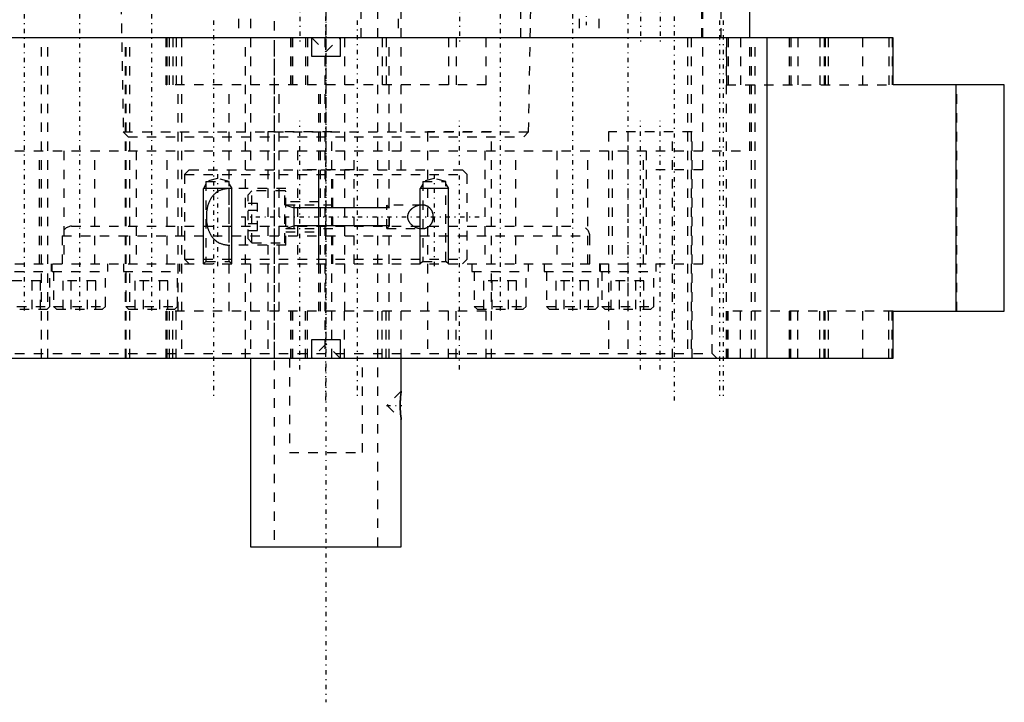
# Model space of a CAD drawing. Extents: x -100 to 100, y -58 to 429.
# Tile 2 of 12: x -32 to 72, y -58 to 14. Entities that reach past the tile are written whole.
import ezdxf

# ---------------------------------------------------------------- set-up
doc = ezdxf.new("R2010")
doc.units = 0
doc.linetypes.add('CENTER', pattern=[1.5, 0.45, -0.5, 0.05, -0.5])
doc.linetypes.add('DASHED', pattern=[2, 1, -1])
for name, color, linetype in [('AM_0', 7, 'CONTINUOUS'), ('AM_10', 7, 'CONTINUOUS'), ('AM_3', 7, 'DASHED'), ('AM_7', 7, 'CENTER')]:
    doc.layers.add(name, color=color, linetype=linetype)

msp = doc.modelspace()

# ---------------------------------------------------------------- linework, layer by layer
at = {"layer": 'AM_0', "color": 7, "linetype": 'CONTINUOUS'}
for p, q in [((45, 12), (45, 20.5)), ((60.19, 12), (-48.5, 12)), ((-1.5, 10), (-1.5, 12)), ((1.5, 12), (1.5, 10)), ((46.84, -22), (46.84, 12)), ((60.19, 7), (60.19, 12)), ((1.5, 10), (-1.5, 10)), ((72, 7), (60.19, 7)), ((66.88, -17), (66.88, 7)), ((72, -17), (72, 7)), ((60.19, -17), (72, -17)), ((60.19, -22), (60.19, -17)), ((-1.5, -20), (1.5, -20)), ((-1.5, -22), (-1.5, -20)), ((1.5, -20), (1.5, -22)), ((-48.5, -22), (60.19, -22)), ((-8, -22), (-8, -42)), ((8, -25.5), (8, -22)), ((7.98, -25.62), (7.96, -25.77)), ((8, -25.53), (7.99, -25.57)), ((7.96, -28.23), (7.97, -28.33)), ((7.99, -28.44), (8, -28.47)), ((8, -42), (8, -28.5)), ((-8, -42), (8, -42))]:
    msp.add_line(p, q, dxfattribs=at)
msp.add_polyline3d([(8, -28.5, 0), (8, -28.5, 0), (8, -28.5, 0), (8, -28.5, 0), (8, -28.49, 0), (8, -28.49, 0), (8, -28.49, 0), (8, -28.48, 0), (8, -28.47, 0), (7.99, -28.46, 0), (7.99, -28.45, 0), (7.99, -28.45, 0), (7.99, -28.44, 0), (7.99, -28.43, 0), (7.99, -28.41, 0), (7.98, -28.4, 0), (7.98, -28.38, 0), (7.98, -28.36, 0), (7.98, -28.35, 0), (7.98, -28.34, 0), (7.97, -28.32, 0), (7.97, -28.3, 0), (7.97, -28.28, 0), (7.97, -28.27, 0), (7.96, -28.25, 0), (7.96, -28.22, 0), (7.96, -28.21, 0), (7.96, -28.2, 0), (7.95, -28.17, 0), (7.95, -28.14, 0), (7.95, -28.11, 0), (7.94, -28.09, 0), (7.94, -28.06, 0), (7.94, -28.04, 0), (7.94, -28.03, 0), (7.93, -27.99, 0), (7.93, -27.96, 0), (7.93, -27.93, 0), (7.92, -27.9, 0), (7.92, -27.86, 0), (7.92, -27.84, 0), (7.92, -27.83, 0), (7.91, -27.79, 0), (7.91, -27.75, 0), (7.91, -27.71, 0), (7.9, -27.68, 0), (7.9, -27.64, 0), (7.9, -27.62, 0), (7.9, -27.6, 0), (7.9, -27.56, 0), (7.89, -27.52, 0), (7.89, -27.48, 0), (7.89, -27.43, 0), (7.89, -27.39, 0), (7.89, -27.37, 0), (7.89, -27.35, 0), (7.89, -27.31, 0), (7.88, -27.27, 0), (7.88, -27.23, 0), (7.88, -27.18, 0), (7.88, -27.14, 0), (7.88, -27.12, 0), (7.88, -27.1, 0), (7.88, -27.06, 0), (7.88, -27.02, 0), (7.88, -27, 0), (7.88, -26.98, 0), (7.88, -26.94, 0), (7.88, -26.9, 0), (7.88, -26.88, 0), (7.88, -26.86, 0), (7.88, -26.82, 0), (7.88, -26.77, 0), (7.88, -26.73, 0), (7.89, -26.69, 0), (7.89, -26.65, 0), (7.89, -26.63, 0), (7.89, -26.61, 0), (7.89, -26.57, 0), (7.89, -26.52, 0), (7.89, -26.48, 0), (7.9, -26.44, 0), (7.9, -26.4, 0), (7.9, -26.38, 0), (7.9, -26.36, 0), (7.9, -26.32, 0), (7.91, -26.29, 0), (7.91, -26.25, 0), (7.91, -26.21, 0), (7.92, -26.17, 0), (7.92, -26.16, 0), (7.92, -26.14, 0), (7.92, -26.1, 0), (7.93, -26.07, 0), (7.93, -26.04, 0), (7.93, -26.01, 0), (7.94, -25.97, 0), (7.94, -25.96, 0), (7.94, -25.94, 0), (7.94, -25.91, 0), (7.95, -25.89, 0), (7.95, -25.86, 0), (7.95, -25.83, 0), (7.96, -25.8, 0), (7.96, -25.79, 0), (7.96, -25.78, 0), (7.96, -25.75, 0), (7.97, -25.73, 0), (7.97, -25.72, 0), (7.97, -25.7, 0), (7.97, -25.68, 0), (7.98, -25.66, 0), (7.98, -25.65, 0), (7.98, -25.64, 0), (7.98, -25.62, 0), (7.98, -25.6, 0), (7.99, -25.59, 0), (7.99, -25.57, 0), (7.99, -25.56, 0), (7.99, -25.55, 0), (7.99, -25.55, 0), (7.99, -25.54, 0), (8, -25.53, 0), (8, -25.52, 0), (8, -25.51, 0), (8, -25.51, 0), (8, -25.51, 0), (8, -25.5, 0), (8, -25.5, 0), (8, -25.5, 0), (8, -25.5, 0)], dxfattribs=at)
at = {"layer": 'AM_10', "color": 7, "linetype": 'CONTINUOUS'}
for p, q in [((-12.73, -3.53), (-13, -4)), ((-10, -4), (-13, -4)), ((-13, -12), (-13, -4)), ((-10.27, -3.53), (-10, -4)), ((-10, -12), (-10, -4)), ((10.27, -3.53), (10, -4)), ((13, -4), (10, -4)), ((10, -12), (10, -4)), ((12.73, -3.53), (13, -4)), ((13, -12), (13, -4)), ((-4.25, -5.75), (-3.4, -6.03)), ((-3.4, -5.75), (-3.4, -8.25)), ((6.75, -6.03), (-3.4, -6.03)), ((-4.25, -8.25), (-3.4, -7.97)), ((6.75, -7.97), (-3.4, -7.97))]:
    msp.add_line(p, q, dxfattribs=at)
at = {"layer": 'AM_3', "color": 6, "linetype": 'DASHED'}
for p, q in [((-5.5, 287.75), (-5.5, -42)), ((5.5, -42), (5.5, 287.75)), ((-8, 278), (-8, -2)), ((8, -2), (8, 278)), ((40, 0), (40, 24.5)), ((-9.27, 20), (-9.27, 12)), ((3.73, 12), (3.73, 20)), ((7.67, 20), (7.67, 12)), ((20.67, 12), (20.67, 20)), ((26.88, 20), (26.88, 12)), ((28.96, 20), (28.96, 12)), ((39.88, 12), (39.88, 20)), ((41.96, 12), (41.96, 20)), ((-21.74, 15.5), (-21.51, 2)), ((21.51, 2), (21.74, 15.5)), ((-30.19, -22), (-30.19, 12)), ((-29.53, -22), (-29.53, 12)), ((-21.26, -22), (-21.26, 12)), ((-21.2, -22), (-21.2, 12)), ((-20.81, -22), (-20.81, 12)), ((-16.97, 7), (-16.97, 12)), ((-16.94, 12), (-16.94, 7)), ((-16.88, 12), (-16.88, 7)), ((-16.61, 7), (-16.61, 12)), ((-16.25, 12), (-16.25, 7)), ((-15.89, 12), (-15.89, 7)), ((-15.32, 12), (-15.32, -22)), ((-8.52, -22), (-8.52, 12)), ((-5.44, -22), (-5.44, 12)), ((-3.76, 12), (-3.76, 7)), ((-3.71, 12), (-3.71, 7)), ((-3.69, 7), (-3.69, 12)), ((-3.56, 12), (-3.56, 7)), ((-2.17, 12), (-2.17, 7)), ((-1.97, 12), (-1.97, 7)), ((-1.5, 12), (0, 10.5)), ((-0.1, 12), (-0.1, -22)), ((0, 10.5), (1.5, 12)), ((1.97, 12), (1.97, 7)), ((5.98, 12), (5.98, 7)), ((6.39, 12), (6.39, 7)), ((6.7, -22), (6.7, 12)), ((13.01, 12), (13.01, 7)), ((13.81, 12), (13.81, 7)), ((17, 7), (17, 12)), ((38.36, 12), (38.36, -22)), ((38.76, 12), (38.76, -22)), ((42.51, 12), (42.51, 7)), ((42.52, -22), (42.52, 12)), ((42.68, 12), (42.68, 7)), ((44, 12), (44, 7)), ((45, 0), (45, 12)), ((45.16, -22), (45.16, 12)), ((45.56, -22), (45.56, 12)), ((49.18, 12), (49.18, 7)), ((49.33, 12), (49.33, 7)), ((50.1, 12), (50.1, 7)), ((52.43, 12), (52.43, 7)), ((52.88, 12), (52.88, 7)), ((52.98, 12), (52.98, 7)), ((53.3, 12), (53.3, 7)), ((57, 7), (57, 12)), ((59.74, 12), (59.74, 7)), ((60.11, 12), (60.11, 7)), ((-16.88, 7), (-16.97, 7)), ((17, 7), (-16.61, 7)), ((-15.68, -17), (-15.68, 7)), ((-10.28, -17), (-10.28, 7)), ((-4.95, -17), (-4.95, 7)), ((-0.75, -17), (-0.75, 7)), ((-0.56, -17), (-0.56, 7)), ((2, -17), (2, 7)), ((42.51, 7), (60.19, 7)), ((66.95, -17), (66.95, 7)), ((-21.51, 2), (-21, 1.5)), ((-21.51, 2), (21.51, 2)), ((-21, 1.5), (21, 1.5)), ((-6.17, 2), (-6.17, -22)), ((0.63, 2), (-6.17, 2)), ((0.63, -22), (0.63, 2)), ((10.77, 2), (10.77, -22)), ((17.57, 2), (10.77, 2)), ((17.57, -22), (17.57, 2)), ((21, 1.5), (21.51, 2)), ((29.98, 2), (29.98, -22)), ((38.86, 2), (29.98, 2)), ((32.06, 2), (32.06, -22)), ((36.78, -22), (36.78, 2)), ((38.86, -22), (38.86, 2)), ((-45, 0), (45, 0)), ((-45, 0), (45, 0)), ((-30.39, -12), (-30.39, 0)), ((-27.81, 0), (-27.81, -12)), ((-24.51, -12), (-24.51, 0)), ((-20.15, 0), (-20.15, -12)), ((-16.85, -12), (-16.85, 0)), ((-3, 0), (-3, -12)), ((3, -12), (3, 0)), ((16.85, 0), (16.85, -12)), ((20.15, -12), (20.15, 0)), ((24.51, 0), (24.51, -12)), ((27.81, -12), (27.81, 0)), ((30.39, 0), (30.39, -12)), ((33.69, -12), (33.69, 0)), ((34, 0), (34, -12)), ((40, -12), (40, 0)), ((-14.5, -2), (-15, -2.5)), ((-14.5, -2), (14.5, -2)), ((3, -2), (-3, -2)), ((-0.75, -12), (-0.75, -2)), ((0.75, -12), (0.75, -2)), ((15, -2.5), (14.5, -2)), ((40, -2), (34, -2)), ((-15, -2.5), (-15, -11.5)), ((-15, -2.5), (15, -2.5)), ((-11.5, -2.92), (-12.73, -3.25)), ((-10.27, -3.25), (-11.5, -2.92)), ((11.5, -2.92), (10.27, -3.25)), ((12.73, -3.25), (11.5, -2.92)), ((15, -11.5), (15, -2.5)), ((-12.73, -3.25), (-12.73, -11.73)), ((-12.73, -3.25), (-10.27, -3.25)), ((-10.27, -11.73), (-10.27, -3.25)), ((-4.25, -4), (-10.2, -4)), ((-4.25, -10), (-4.25, -4)), ((10.27, -3.25), (10.27, -11.73)), ((10.27, -3.25), (12.73, -3.25)), ((12.73, -11.73), (12.73, -3.25)), ((-7.85, -4.25), (-8.25, -4.65)), ((-8.25, -9.35), (-8.25, -4.65)), ((-4.35, -4.25), (-7.85, -4.25)), ((-7.85, -9.75), (-7.85, -4.25)), ((-4.35, -9.75), (-4.35, -4.25)), ((-8.25, -5.56), (-7.25, -5.56)), ((-7.25, -8.44), (-7.25, -5.56)), ((-0.75, -5.4), (-4.25, -5.4)), ((0.75, -5.75), (-4.25, -5.75)), ((10.2, -5.75), (6.47, -5.75)), ((6.75, -6.03), (6.47, -5.75)), ((6.47, -8.25), (6.47, -5.75)), ((6.75, -7.97), (6.75, -6.03)), ((-8.25, -6.28), (-7.25, -6.28)), ((-27, -8), (27, -8)), ((-8.25, -7.72), (-7.25, -7.72)), ((-4.25, -8.25), (0.75, -8.25)), ((6.47, -8.25), (6.75, -7.97)), ((6.47, -8.25), (10.2, -8.25)), ((-28, -9), (-28, -12)), ((-28, -9), (28, -9)), ((-8.25, -8.44), (-7.25, -8.44)), ((-8.25, -9.35), (-7.85, -9.75)), ((-4.25, -8.6), (-0.75, -8.6)), ((28, -12), (28, -9)), ((-4.25, -10), (-10.2, -10)), ((-7.85, -9.75), (-4.35, -9.75)), ((-41, -12), (41, -12)), ((-29.16, -12), (-29.16, -12.8)), ((-29.04, -12.8), (-29.04, -12)), ((-23.16, -12.8), (-23.16, -12)), ((-21.5, -12), (-21.5, -12.8)), ((-15.5, -12.8), (-15.5, -12)), ((-15, -11.5), (-14.5, -12)), ((-15, -11.5), (15, -11.5)), ((-12.73, -11.73), (-13, -12)), ((-12.73, -11.73), (-10.27, -11.73)), ((-10, -12), (-10.27, -11.73)), ((-8, -12), (-8, -22)), ((8, -22), (8, -12)), ((10.27, -11.73), (10, -12)), ((10.27, -11.73), (12.73, -11.73)), ((13, -12), (12.73, -11.73)), ((14.5, -12), (15, -11.5)), ((15.5, -12), (15.5, -12.8)), ((21.5, -12.8), (21.5, -12)), ((23.16, -12), (23.16, -12.8)), ((29.04, -12), (29.04, -12.8)), ((29.16, -12.8), (29.16, -12)), ((35.04, -12.8), (35.04, -12)), ((41, -21.5), (41, -12)), ((-35.04, -12.8), (-23.16, -12.8)), ((-29.29, -16.5), (-29.29, -12.8)), ((-28.91, -12.8), (-28.91, -16.5)), ((-23.41, -16.5), (-23.41, -12.8)), ((-21.5, -12.8), (-15.5, -12.8)), ((-21.25, -12.8), (-21.25, -16.5)), ((-15.75, -16.5), (-15.75, -12.8)), ((15.5, -12.8), (21.5, -12.8)), ((15.75, -12.8), (15.75, -16.5)), ((21.25, -16.5), (21.25, -12.8)), ((23.16, -12.8), (35.04, -12.8)), ((23.41, -12.8), (23.41, -16.5)), ((28.91, -16.5), (28.91, -12.8)), ((29.29, -12.8), (29.29, -16.5)), ((34.79, -16.5), (34.79, -12.8)), ((-30.29, -13.8), (-33.75, -13.8)), ((-31.16, -16.8), (-31.16, -13.8)), ((-30.29, -16.8), (-30.29, -13.8)), ((-27.88, -16.8), (-27.88, -13.8)), ((-24.42, -13.8), (-27.88, -13.8)), ((-27.02, -16.8), (-27.02, -13.8)), ((-25.29, -16.8), (-25.29, -13.8)), ((-24.42, -16.8), (-24.42, -13.8)), ((-20.23, -16.8), (-20.23, -13.8)), ((-16.77, -13.8), (-20.23, -13.8)), ((-19.37, -16.8), (-19.37, -13.8)), ((-17.63, -16.8), (-17.63, -13.8)), ((-16.77, -16.8), (-16.77, -13.8)), ((16.77, -16.8), (16.77, -13.8)), ((20.23, -13.8), (16.77, -13.8)), ((17.63, -16.8), (17.63, -13.8)), ((19.37, -16.8), (19.37, -13.8)), ((20.23, -16.8), (20.23, -13.8)), ((24.42, -16.8), (24.42, -13.8)), ((27.88, -13.8), (24.42, -13.8)), ((25.29, -16.8), (25.29, -13.8)), ((27.02, -16.8), (27.02, -13.8)), ((27.88, -16.8), (27.88, -13.8)), ((30.29, -16.8), (30.29, -13.8)), ((33.75, -13.8), (30.29, -13.8)), ((31.16, -16.8), (31.16, -13.8)), ((32.89, -16.8), (32.89, -13.8)), ((33.75, -16.8), (33.75, -13.8)), ((-34.79, -16.5), (-29.29, -16.5)), ((-29.59, -16.8), (-29.29, -16.5)), ((-28.91, -16.5), (-28.61, -16.8)), ((-28.91, -16.5), (-23.41, -16.5)), ((-23.71, -16.8), (-23.41, -16.5)), ((-21.25, -16.5), (-20.95, -16.8)), ((-21.25, -16.5), (-15.75, -16.5)), ((-16.05, -16.8), (-15.75, -16.5)), ((15.75, -16.5), (16.05, -16.8)), ((15.75, -16.5), (21.25, -16.5)), ((20.95, -16.8), (21.25, -16.5)), ((23.41, -16.5), (23.71, -16.8)), ((23.41, -16.5), (28.91, -16.5)), ((28.61, -16.8), (28.91, -16.5)), ((29.29, -16.5), (29.59, -16.8)), ((29.29, -16.5), (34.79, -16.5)), ((34.49, -16.8), (34.79, -16.5)), ((-34.49, -16.8), (-29.59, -16.8)), ((-28.61, -16.8), (-23.71, -16.8)), ((-20.95, -16.8), (-16.05, -16.8)), ((-16.97, -22), (-16.97, -17)), ((-16.97, -17), (-16.88, -17)), ((-16.94, -22), (-16.94, -17)), ((-16.88, -17), (-16.88, -22)), ((17, -17), (-16.61, -17)), ((-16.61, -22), (-16.61, -17)), ((-16.25, -22), (-16.25, -17)), ((-15.89, -22), (-15.89, -17)), ((-3.76, -17), (-3.76, -22)), ((-3.71, -22), (-3.71, -17)), ((-3.69, -22), (-3.69, -17)), ((-3.56, -17), (-3.56, -22)), ((-2.17, -22), (-2.17, -17)), ((-1.97, -22), (-1.97, -17)), ((1.97, -22), (1.97, -17)), ((5.98, -22), (5.98, -17)), ((6.39, -22), (6.39, -17)), ((13.01, -22), (13.01, -17)), ((13.81, -22), (13.81, -17)), ((16.05, -16.8), (20.95, -16.8)), ((17, -22), (17, -17)), ((23.71, -16.8), (28.61, -16.8)), ((29.59, -16.8), (34.49, -16.8)), ((42.51, -17), (42.51, -22)), ((60.19, -17), (42.51, -17)), ((42.68, -22), (42.68, -17)), ((44, -22), (44, -17)), ((49.18, -17), (49.18, -22)), ((49.33, -22), (49.33, -17)), ((50.1, -22), (50.1, -17)), ((52.43, -22), (52.43, -17)), ((52.88, -22), (52.88, -17)), ((52.98, -22), (52.98, -17)), ((53.3, -17), (53.3, -22)), ((57, -22), (57, -17)), ((59.74, -22), (59.74, -17)), ((60.11, -22), (60.11, -17)), ((0, -20.5), (-1.5, -22)), ((1.5, -22), (0, -20.5)), ((-41, -21.5), (41, -21.5)), ((41.5, -22), (41, -21.5)), ((-3.87, -22), (-3.87, -32)), ((3.87, -32), (3.87, -22)), ((8, -25.5), (6.5, -27)), ((7.99, -25.57), (7.98, -25.62)), ((8, -25.51), (8, -25.53)), ((6.5, -27), (8, -28.5)), ((7.97, -28.33), (7.99, -28.44)), ((8, -28.47), (8, -28.5)), ((-3.87, -32), (3.87, -32))]:
    msp.add_line(p, q, dxfattribs=at)
for points in [[(-10.2, -4, 0), (-10.23, -4, 0), (-10.31, -4, 0), (-10.38, -4, 0), (-10.41, -4.01, 0), (-10.45, -4.01, 0), (-10.52, -4.02, 0), (-10.59, -4.02, 0), (-10.67, -4.03, 0), (-10.74, -4.05, 0), (-10.81, -4.06, 0), (-10.84, -4.07, 0), (-10.88, -4.08, 0), (-10.95, -4.09, 0), (-11.02, -4.12, 0), (-11.09, -4.14, 0), (-11.16, -4.16, 0), (-11.22, -4.19, 0), (-11.26, -4.2, 0), (-11.29, -4.22, 0), (-11.35, -4.25, 0), (-11.42, -4.28, 0), (-11.45, -4.3, 0), (-11.48, -4.32, 0), (-11.54, -4.36, 0), (-11.6, -4.4, 0), (-11.63, -4.42, 0), (-11.66, -4.44, 0), (-11.72, -4.49, 0), (-11.77, -4.53, 0), (-11.83, -4.58, 0), (-11.88, -4.63, 0), (-11.93, -4.69, 0), (-11.96, -4.72, 0), (-11.98, -4.74, 0), (-12.03, -4.8, 0), (-12.08, -4.86, 0), (-12.12, -4.93, 0), (-12.17, -4.99, 0), (-12.21, -5.06, 0), (-12.23, -5.09, 0), (-12.25, -5.13, 0), (-12.29, -5.2, 0), (-12.33, -5.27, 0), (-12.36, -5.35, 0), (-12.4, -5.43, 0), (-12.43, -5.52, 0), (-12.45, -5.56, 0), (-12.46, -5.6, 0), (-12.49, -5.69, 0), (-12.52, -5.78, 0), (-12.55, -5.87, 0), (-12.57, -5.97, 0), (-12.59, -6.06, 0), (-12.6, -6.11, 0), (-12.61, -6.16, 0), (-12.63, -6.26, 0), (-12.64, -6.36, 0), (-12.66, -6.45, 0), (-12.67, -6.55, 0), (-12.68, -6.65, 0), (-12.68, -6.7, 0), (-12.68, -6.75, 0), (-12.69, -6.85, 0), (-12.69, -6.95, 0), (-12.69, -7, 0), (-12.69, -7.05, 0), (-12.69, -7.15, 0), (-12.68, -7.25, 0), (-12.68, -7.3, 0), (-12.68, -7.35, 0), (-12.67, -7.45, 0), (-12.66, -7.55, 0), (-12.64, -7.64, 0), (-12.63, -7.74, 0), (-12.61, -7.84, 0), (-12.6, -7.89, 0), (-12.59, -7.94, 0), (-12.57, -8.03, 0), (-12.55, -8.13, 0), (-12.52, -8.22, 0), (-12.49, -8.31, 0), (-12.46, -8.4, 0), (-12.45, -8.44, 0), (-12.43, -8.48, 0), (-12.4, -8.57, 0), (-12.36, -8.65, 0), (-12.33, -8.73, 0), (-12.29, -8.8, 0), (-12.25, -8.87, 0), (-12.23, -8.91, 0), (-12.21, -8.94, 0), (-12.17, -9.01, 0), (-12.12, -9.07, 0), (-12.08, -9.14, 0), (-12.03, -9.2, 0), (-11.98, -9.26, 0), (-11.96, -9.28, 0), (-11.93, -9.31, 0), (-11.88, -9.37, 0), (-11.83, -9.42, 0), (-11.77, -9.47, 0), (-11.72, -9.51, 0), (-11.66, -9.56, 0), (-11.63, -9.58, 0), (-11.6, -9.6, 0), (-11.54, -9.64, 0), (-11.48, -9.68, 0), (-11.45, -9.7, 0), (-11.42, -9.72, 0), (-11.35, -9.75, 0), (-11.29, -9.78, 0), (-11.26, -9.8, 0), (-11.22, -9.81, 0), (-11.16, -9.84, 0), (-11.09, -9.86, 0), (-11.02, -9.88, 0), (-10.95, -9.91, 0), (-10.88, -9.92, 0), (-10.84, -9.93, 0), (-10.81, -9.94, 0), (-10.74, -9.95, 0), (-10.67, -9.97, 0), (-10.59, -9.98, 0), (-10.52, -9.98, 0), (-10.45, -9.99, 0), (-10.41, -9.99, 0), (-10.38, -10, 0), (-10.31, -10, 0), (-10.23, -10, 0), (-10.2, -10, 0)], [(10.2, -5.75, 0), (10.15, -5.75, 0), (10.04, -5.76, 0), (9.94, -5.77, 0), (9.88, -5.78, 0), (9.83, -5.79, 0), (9.72, -5.82, 0), (9.61, -5.86, 0), (9.5, -5.91, 0), (9.4, -5.96, 0), (9.3, -6.02, 0), (9.25, -6.05, 0), (9.2, -6.08, 0), (9.14, -6.13, 0), (9.13, -6.14, 0), (9.11, -6.15, 0), (9.1, -6.16, 0), (9.1, -6.16, 0), (9.08, -6.18, 0), (9.07, -6.19, 0), (9.05, -6.2, 0), (9.04, -6.22, 0), (9.02, -6.23, 0), (9.01, -6.24, 0), (9.01, -6.24, 0), (8.99, -6.26, 0), (8.98, -6.27, 0), (8.96, -6.29, 0), (8.95, -6.3, 0), (8.93, -6.32, 0), (8.93, -6.33, 0), (8.92, -6.34, 0), (8.91, -6.35, 0), (8.89, -6.37, 0), (8.88, -6.39, 0), (8.87, -6.4, 0), (8.85, -6.42, 0), (8.85, -6.43, 0), (8.84, -6.44, 0), (8.83, -6.46, 0), (8.82, -6.48, 0), (8.8, -6.5, 0), (8.79, -6.52, 0), (8.78, -6.54, 0), (8.78, -6.55, 0), (8.77, -6.55, 0), (8.76, -6.57, 0), (8.75, -6.6, 0), (8.75, -6.61, 0), (8.74, -6.62, 0), (8.73, -6.64, 0), (8.72, -6.66, 0), (8.72, -6.67, 0), (8.72, -6.68, 0), (8.71, -6.7, 0), (8.7, -6.72, 0), (8.69, -6.74, 0), (8.69, -6.76, 0), (8.68, -6.79, 0), (8.68, -6.8, 0), (8.68, -6.81, 0), (8.67, -6.83, 0), (8.67, -6.85, 0), (8.67, -6.88, 0), (8.66, -6.9, 0), (8.66, -6.92, 0), (8.66, -6.93, 0), (8.66, -6.94, 0), (8.66, -6.97, 0), (8.66, -6.99, 0), (8.66, -7, 0)], [(10.2, -8.25, 0), (10.21, -8.25, 0), (10.24, -8.25, 0), (10.28, -8.25, 0), (10.29, -8.25, 0), (10.31, -8.25, 0), (10.34, -8.24, 0), (10.37, -8.24, 0), (10.4, -8.24, 0), (10.43, -8.23, 0), (10.47, -8.22, 0), (10.48, -8.22, 0), (10.5, -8.22, 0), (10.53, -8.21, 0), (10.56, -8.2, 0), (10.59, -8.19, 0), (10.62, -8.18, 0), (10.65, -8.17, 0), (10.67, -8.16, 0), (10.68, -8.16, 0), (10.71, -8.14, 0), (10.74, -8.13, 0), (10.76, -8.12, 0), (10.77, -8.12, 0), (10.8, -8.1, 0), (10.83, -8.08, 0), (10.84, -8.08, 0), (10.86, -8.07, 0), (10.89, -8.05, 0), (10.91, -8.03, 0), (10.94, -8.01, 0), (10.97, -7.99, 0), (10.99, -7.97, 0), (11.01, -7.95, 0), (11.02, -7.94, 0), (11.04, -7.92, 0), (11.07, -7.89, 0), (11.09, -7.87, 0), (11.11, -7.84, 0), (11.13, -7.82, 0), (11.14, -7.8, 0), (11.15, -7.79, 0), (11.18, -7.76, 0), (11.2, -7.73, 0), (11.22, -7.69, 0), (11.23, -7.66, 0), (11.25, -7.63, 0), (11.26, -7.61, 0), (11.27, -7.59, 0), (11.29, -7.55, 0), (11.3, -7.52, 0), (11.32, -7.48, 0), (11.33, -7.44, 0), (11.34, -7.4, 0), (11.35, -7.38, 0), (11.35, -7.36, 0), (11.36, -7.32, 0), (11.37, -7.28, 0), (11.38, -7.23, 0), (11.39, -7.19, 0), (11.39, -7.15, 0), (11.39, -7.13, 0), (11.4, -7.11, 0), (11.4, -7.06, 0), (11.4, -7.02, 0), (11.4, -7, 0), (11.4, -6.98, 0), (11.4, -6.94, 0), (11.4, -6.89, 0), (11.39, -6.87, 0), (11.39, -6.85, 0), (11.39, -6.81, 0), (11.38, -6.77, 0), (11.37, -6.72, 0), (11.36, -6.68, 0), (11.35, -6.64, 0), (11.35, -6.62, 0), (11.34, -6.6, 0), (11.33, -6.56, 0), (11.32, -6.52, 0), (11.3, -6.48, 0), (11.29, -6.45, 0), (11.27, -6.41, 0), (11.26, -6.39, 0), (11.25, -6.37, 0), (11.23, -6.34, 0), (11.22, -6.31, 0), (11.2, -6.27, 0), (11.18, -6.24, 0), (11.15, -6.21, 0), (11.14, -6.2, 0), (11.13, -6.18, 0), (11.11, -6.16, 0), (11.09, -6.13, 0), (11.07, -6.11, 0), (11.04, -6.08, 0), (11.02, -6.06, 0), (11.01, -6.05, 0), (10.99, -6.03, 0), (10.97, -6.01, 0), (10.94, -5.99, 0), (10.91, -5.97, 0), (10.89, -5.95, 0), (10.86, -5.93, 0), (10.84, -5.92, 0), (10.83, -5.92, 0), (10.8, -5.9, 0), (10.77, -5.88, 0), (10.76, -5.88, 0), (10.74, -5.87, 0), (10.71, -5.86, 0), (10.68, -5.84, 0), (10.67, -5.84, 0), (10.65, -5.83, 0), (10.62, -5.82, 0), (10.59, -5.81, 0), (10.56, -5.8, 0), (10.53, -5.79, 0), (10.5, -5.78, 0), (10.48, -5.78, 0), (10.47, -5.78, 0), (10.43, -5.77, 0), (10.4, -5.76, 0), (10.37, -5.76, 0), (10.34, -5.76, 0), (10.31, -5.75, 0), (10.29, -5.75, 0), (10.28, -5.75, 0), (10.24, -5.75, 0), (10.21, -5.75, 0), (10.2, -5.75, 0)], [(8.66, -7, 0), (8.66, -7.01, 0), (8.66, -7.02, 0), (8.66, -7.03, 0), (8.66, -7.04, 0), (8.66, -7.04, 0), (8.66, -7.06, 0), (8.66, -7.07, 0), (8.66, -7.08, 0), (8.66, -7.09, 0), (8.66, -7.1, 0), (8.66, -7.11, 0), (8.66, -7.12, 0), (8.67, -7.13, 0), (8.67, -7.14, 0), (8.67, -7.15, 0), (8.67, -7.17, 0), (8.67, -7.18, 0), (8.68, -7.18, 0), (8.68, -7.19, 0), (8.68, -7.2, 0), (8.68, -7.21, 0), (8.68, -7.22, 0), (8.69, -7.23, 0), (8.69, -7.24, 0), (8.69, -7.25, 0), (8.69, -7.26, 0), (8.7, -7.26, 0), (8.7, -7.27, 0), (8.7, -7.28, 0), (8.71, -7.3, 0), (8.71, -7.31, 0), (8.72, -7.32, 0), (8.72, -7.33, 0), (8.72, -7.33, 0), (8.72, -7.34, 0), (8.73, -7.35, 0), (8.73, -7.37, 0), (8.74, -7.38, 0), (8.74, -7.39, 0), (8.75, -7.39, 0), (8.75, -7.4, 0), (8.75, -7.41, 0), (8.76, -7.42, 0), (8.76, -7.43, 0), (8.77, -7.44, 0), (8.78, -7.45, 0), (8.78, -7.46, 0), (8.78, -7.46, 0), (8.79, -7.47, 0), (8.79, -7.48, 0), (8.82, -7.52, 0), (8.86, -7.58, 0), (8.88, -7.61, 0), (8.9, -7.64, 0), (8.94, -7.69, 0), (8.99, -7.74, 0), (9.04, -7.79, 0), (9.09, -7.83, 0), (9.14, -7.87, 0), (9.16, -7.89, 0), (9.19, -7.91, 0), (9.24, -7.95, 0), (9.3, -7.98, 0), (9.32, -8, 0)], [(9.32, -8, 0), (9.35, -8.01, 0), (9.39, -8.04, 0), (9.44, -8.06, 0), (9.47, -8.08, 0), (9.49, -8.09, 0), (9.54, -8.11, 0), (9.59, -8.13, 0), (9.64, -8.15, 0), (9.69, -8.17, 0), (9.74, -8.18, 0), (9.76, -8.19, 0), (9.79, -8.2, 0), (9.84, -8.21, 0), (9.89, -8.22, 0), (9.94, -8.23, 0), (9.99, -8.23, 0), (10.03, -8.24, 0), (10.06, -8.24, 0), (10.08, -8.25, 0), (10.13, -8.25, 0), (10.18, -8.25, 0), (10.2, -8.25, 0)], [(7.96, -25.77, 0), (7.96, -25.78, 0), (7.96, -25.79, 0), (7.96, -25.81, 0), (7.95, -25.82, 0), (7.95, -25.83, 0), (7.95, -25.84, 0), (7.95, -25.86, 0), (7.95, -25.88, 0), (7.95, -25.9, 0), (7.94, -25.92, 0), (7.94, -25.93, 0), (7.94, -25.93, 0), (7.94, -25.95, 0), (7.94, -25.97, 0), (7.93, -25.99, 0), (7.93, -26.01, 0), (7.93, -26.03, 0), (7.93, -26.04, 0), (7.93, -26.05, 0), (7.93, -26.07, 0), (7.92, -26.09, 0), (7.92, -26.1, 0), (7.92, -26.11, 0), (7.92, -26.14, 0), (7.92, -26.16, 0), (7.92, -26.17, 0), (7.92, -26.18, 0), (7.91, -26.2, 0), (7.91, -26.23, 0), (7.91, -26.25, 0), (7.91, -26.27, 0), (7.91, -26.3, 0), (7.91, -26.31, 0), (7.9, -26.32, 0), (7.9, -26.35, 0), (7.9, -26.37, 0), (7.9, -26.39, 0), (7.9, -26.42, 0), (7.9, -26.44, 0), (7.9, -26.46, 0), (7.9, -26.47, 0), (7.89, -26.5, 0), (7.89, -26.52, 0), (7.89, -26.55, 0), (7.89, -26.57, 0), (7.89, -26.6, 0), (7.89, -26.61, 0), (7.89, -26.62, 0), (7.89, -26.65, 0), (7.89, -26.68, 0), (7.88, -26.7, 0), (7.88, -26.73, 0), (7.88, -26.75, 0), (7.88, -26.77, 0), (7.88, -26.78, 0), (7.88, -26.81, 0), (7.88, -26.83, 0), (7.88, -26.86, 0), (7.88, -26.88, 0), (7.88, -26.91, 0), (7.88, -26.92, 0), (7.88, -26.94, 0), (7.88, -26.96, 0), (7.88, -26.99, 0), (7.88, -27, 0), (7.88, -27.01, 0), (7.88, -27.04, 0), (7.88, -27.06, 0), (7.88, -27.07, 0), (7.88, -27.09, 0), (7.88, -27.11, 0), (7.88, -27.14, 0), (7.88, -27.17, 0), (7.88, -27.19, 0), (7.88, -27.22, 0), (7.88, -27.23, 0), (7.88, -27.24, 0), (7.88, -27.27, 0), (7.88, -27.3, 0), (7.89, -27.32, 0), (7.89, -27.35, 0), (7.89, -27.37, 0), (7.89, -27.39, 0), (7.89, -27.4, 0), (7.89, -27.43, 0), (7.89, -27.45, 0), (7.89, -27.48, 0), (7.89, -27.5, 0), (7.9, -27.53, 0), (7.9, -27.54, 0), (7.9, -27.55, 0), (7.9, -27.58, 0), (7.9, -27.6, 0), (7.9, -27.63, 0), (7.9, -27.65, 0), (7.9, -27.68, 0), (7.91, -27.69, 0), (7.91, -27.7, 0), (7.91, -27.72, 0), (7.91, -27.75, 0), (7.91, -27.77, 0), (7.91, -27.79, 0), (7.92, -27.82, 0), (7.92, -27.83, 0), (7.92, -27.84, 0), (7.92, -27.86, 0), (7.92, -27.88, 0), (7.92, -27.89, 0), (7.92, -27.9, 0), (7.93, -27.93, 0), (7.93, -27.95, 0), (7.93, -27.96, 0), (7.93, -27.97, 0), (7.93, -27.99, 0), (7.93, -28.01, 0), (7.94, -28.03, 0), (7.94, -28.04, 0), (7.94, -28.06, 0), (7.94, -28.07, 0), (7.94, -28.08, 0), (7.94, -28.1, 0), (7.95, -28.12, 0), (7.95, -28.14, 0), (7.95, -28.15, 0), (7.95, -28.17, 0), (7.95, -28.18, 0), (7.96, -28.19, 0), (7.96, -28.2, 0), (7.96, -28.22, 0), (7.96, -28.23, 0)]]:
    msp.add_polyline3d(points, dxfattribs=at)
for centre, radius, start, end in [((-4.35, -4.35), 0.1, 0, 90), ((-27, -9), 1, 90, 180), ((27, -9), 1, 0, 90), ((-4.35, -9.65), 0.1, 270, 0)]:
    msp.add_arc(centre, radius, start, end, dxfattribs=at)
at = {"layer": 'AM_7', "color": 4, "linetype": 'CENTER'}
for p, q in [((0, 304.5), (0, -58.5)), ((0, 289.25), (0, -20)), ((-32.04, 30), (-32.04, -17.04)), ((-26.16, 30), (-26.16, -17.04)), ((-18.5, 30), (-18.5, -17.04)), ((18.5, 30), (18.5, -17.04)), ((26.16, 30), (26.16, -17.04)), ((32.04, 30), (32.04, -17.04)), ((0, 28.35), (0, -1.35)), ((27.62, 27.65), (27.62, 13.35)), ((-2.77, 20.4), (-2.77, 11.6)), ((14.17, 20.4), (14.17, 11.6)), ((33.38, 20.4), (33.38, 11.6)), ((35.46, 20.4), (35.46, 11.6)), ((0, -26.5), (0, 17.5)), ((37, -26.5), (37, 17.5)), ((-11.92, 13.82), (-11.92, -26.32)), ((3.3, 13.82), (3.3, -26.32)), ((41.76, 13.82), (41.76, -26.32)), ((42.16, 13.82), (42.16, -26.32)), ((-2.77, -23.2), (-2.77, 3.2)), ((14.17, -23.2), (14.17, 3.2)), ((33.38, -23.2), (33.38, 3.2)), ((35.46, -23.2), (35.46, 3.2)), ((-11.5, -2.47), (-11.5, -12.45)), ((11.5, -2.47), (11.5, -12.45)), ((-9, -7), (16.75, -7)), ((6.42, -27), (8.07, -27))]:
    msp.add_line(p, q, dxfattribs=at)

doc.saveas('drawing.dxf')
